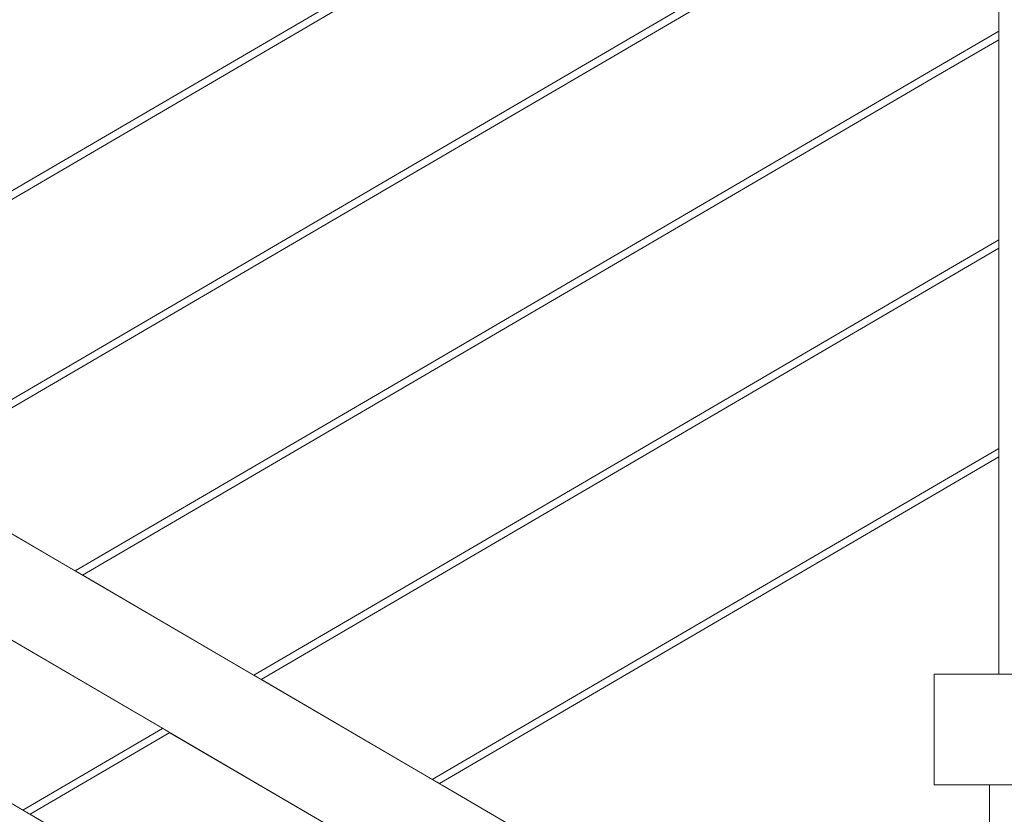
# Model space of a CAD drawing. Header units: millimetres. Extents: x -126680 to -83680, y 18016 to 39016.
# Tile 102 of 121: x -109926 to -109391, y 31691 to 32123. Entities that reach past the tile are written whole.
import ezdxf

# ---------------------------------------------------------------- set-up
doc = ezdxf.new("R2010")
doc.units = ezdxf.units.MM
doc.header["$MEASUREMENT"] = 0
doc.linetypes.add('Wipeout_Contour', pattern=[1000, 0, -1000])
doc.layers.add('Nowe_Konstrukcja - Schody', color=7, linetype='Continuous')
doc.layers.add('Nowe_Konstrukcja - Ściany zew', color=7, linetype='Continuous')
doc.layers.add('Nowe_Konstrukcja - Schody_Nr_pióra__101', color=250, linetype='Continuous', lineweight=13, true_color=0x333333)
doc.layers.add('Nowe_Konstrukcja - Schody_Nr_pióra__3', color=7, linetype='Continuous', lineweight=13)

msp = doc.modelspace()

# ---------------------------------------------------------------- wipeouts: each hides what was drawn before it
at = {"color": 254, "linetype": 'Wipeout_Contour', "lineweight": 0, "ltscale": 457260.016265}
msp.add_wipeout([(-110085.63, 31934.09), (-109992.63, 31879.74), (-109393.98, 32229.6), (-109393.98, 32338.3)], dxfattribs=at).dxf.layer = 'Nowe_Konstrukcja - Ściany zew'
at = {"color": 254, "linetype": 'Wipeout_Contour', "lineweight": 0, "ltscale": 457694.823429}
msp.add_wipeout([(-110017.16, 31747.43), (-109924.17, 31693.08), (-109848.25, 31737.45), (-109941.25, 31791.8)], dxfattribs=at).dxf.layer = 'Nowe_Konstrukcja - Ściany zew'

# ---------------------------------------------------------------- next in the draw order: wipeouts: each hides what was drawn before it
at = {"color": 254, "linetype": 'Wipeout_Contour', "lineweight": 0, "ltscale": 456978.169485}
msp.add_wipeout([(-109988.67, 31877.42), (-109895.67, 31823.07), (-109393.98, 32116.27), (-109393.98, 32224.97)], dxfattribs=at).dxf.layer = 'Nowe_Konstrukcja - Ściany zew'
at = {"color": 254, "linetype": 'Wipeout_Contour', "lineweight": 0, "ltscale": 457259.327783}
msp.add_wipeout([(-109844.29, 31735.13), (-109920.2, 31690.77), (-109827.2, 31636.42), (-109751.29, 31680.78)], dxfattribs=at).dxf.layer = 'Nowe_Konstrukcja - Ściany zew'

# ---------------------------------------------------------------- next in the draw order: wipeouts: each hides what was drawn before it
at = {"color": 254, "linetype": 'Wipeout_Contour', "lineweight": 0, "ltscale": 456696.549653}
msp.add_wipeout([(-109393.98, 32111.63), (-109891.71, 31820.75), (-109798.71, 31766.4), (-109393.98, 32002.93)], dxfattribs=at).dxf.layer = 'Nowe_Konstrukcja - Ściany zew'

# ---------------------------------------------------------------- next in the draw order: wipeouts: each hides what was drawn before it
at = {"color": 254, "linetype": 'Wipeout_Contour', "lineweight": 0, "ltscale": 456415.162369}
msp.add_wipeout([(-109794.74, 31764.09), (-109701.74, 31709.74), (-109393.98, 31889.6), (-109393.98, 31998.3)], dxfattribs=at).dxf.layer = 'Nowe_Konstrukcja - Ściany zew'

# ---------------------------------------------------------------- next in the draw order: wipeouts: each hides what was drawn before it
at = {"color": 254, "linetype": 'Wipeout_Contour', "lineweight": 0, "ltscale": 457423.720835}
msp.add_wipeout([(-109721.59, 31663.43), (-109720.63, 31665.07), (-110000.63, 31828.71), (-110001.59, 31827.06)], dxfattribs=at).dxf.layer = 'Nowe_Konstrukcja - Schody'
at = {"color": 254, "linetype": 'Wipeout_Contour', "lineweight": 0, "ltscale": 911687.284589}
msp.add_wipeout([(-109697.78, 31707.42), (-109519.43, 31603.19), (-109398.98, 31603.19), (-109398.98, 31706.83), (-109428.98, 31706.83), (-109428.98, 31766.83), (-109393.98, 31766.83), (-109393.98, 31884.97)], dxfattribs=at).dxf.layer = 'Nowe_Konstrukcja - Ściany zew'

# ---------------------------------------------------------------- next in the draw order: wipeouts: each hides what was drawn before it
at = {"color": 254, "linetype": 'Wipeout_Contour', "lineweight": 0, "ltscale": 456084.714836}
msp.add_wipeout([(-109393.98, 31766.83), (-109343.98, 31766.83), (-109343.98, 32701.89), (-109393.98, 32701.89)], dxfattribs=at).dxf.layer = 'Nowe_Konstrukcja - Schody'
at = {"color": 254, "linetype": 'Wipeout_Contour', "lineweight": 0, "ltscale": 457420.132395}
msp.add_wipeout([(-109720.63, 31665.07), (-109717.9, 31669.75), (-109997.9, 31833.38), (-110000.63, 31828.71)], dxfattribs=at).dxf.layer = 'Nowe_Konstrukcja - Schody'
at = {"color": 254, "linetype": 'Wipeout_Contour', "lineweight": 0, "ltscale": 682449.442034}
msp.add_wipeout([(-109398.98, 31706.83), (-109398.98, 31543.19), (-109398.98, 31532.8), (-109209.69, 31422.17), (-109118.98, 31475.18), (-109118.98, 31706.83)], dxfattribs=at).dxf.layer = 'Nowe_Konstrukcja - Schody'
at = {"color": 254, "linetype": 'Wipeout_Contour', "lineweight": 0, "ltscale": 456137.821135}
msp.add_wipeout([(-109428.98, 31521.37), (-109424.15, 31529.63), (-109704.15, 31693.27), (-109708.98, 31685.01)], dxfattribs=at).dxf.layer = 'Nowe_Konstrukcja - Schody'

# ---------------------------------------------------------------- next in the draw order: linework, layer by layer
at = {"layer": 'Nowe_Konstrukcja - Schody_Nr_pióra__101', "color": 250, "linetype": 'Continuous', "lineweight": 13, "true_color": 0x333333}
msp.add_line((-109393.98, 31766.83), (-109343.98, 31766.83), dxfattribs=at)
at = {"layer": 'Nowe_Konstrukcja - Schody_Nr_pióra__3', "color": 7, "linetype": 'Continuous', "lineweight": 13}
for p, q in [((-109398.98, 31543.19), (-109398.98, 31706.83)), ((-109398.98, 31706.83), (-109118.98, 31706.83))]:
    msp.add_line(p, q, dxfattribs=at)

# ---------------------------------------------------------------- next in the draw order: wipeouts: each hides what was drawn before it
at = {"color": 254, "linetype": 'Wipeout_Contour', "lineweight": 0, "ltscale": 457413.502908}
msp.add_wipeout([(-109717.9, 31669.75), (-109713.81, 31676.75), (-109993.81, 31840.39), (-109997.9, 31833.38)], dxfattribs=at).dxf.layer = 'Nowe_Konstrukcja - Schody'
at = {"color": 254, "linetype": 'Wipeout_Contour', "lineweight": 0, "ltscale": 456129.142719}
msp.add_wipeout([(-109424.15, 31529.63), (-109420.06, 31536.64), (-109700.06, 31700.27), (-109704.15, 31693.27)], dxfattribs=at).dxf.layer = 'Nowe_Konstrukcja - Schody'

# ---------------------------------------------------------------- next in the draw order: wipeouts: each hides what was drawn before it
at = {"color": 254, "linetype": 'Wipeout_Contour', "lineweight": 0, "ltscale": 457404.843229}
msp.add_wipeout([(-109713.81, 31676.75), (-109708.98, 31685.01), (-109988.98, 31848.65), (-109993.81, 31840.39)], dxfattribs=at).dxf.layer = 'Nowe_Konstrukcja - Schody'
at = {"color": 254, "linetype": 'Wipeout_Contour', "lineweight": 0, "ltscale": 456122.502207}
msp.add_wipeout([(-109420.06, 31536.64), (-109417.33, 31541.31), (-109697.33, 31704.95), (-109700.06, 31700.27)], dxfattribs=at).dxf.layer = 'Nowe_Konstrukcja - Schody'

# ---------------------------------------------------------------- next in the draw order: wipeouts: each hides what was drawn before it
at = {"color": 254, "linetype": 'Wipeout_Contour', "lineweight": 0, "ltscale": 457395.472816}
msp.add_wipeout([(-109984.15, 31856.91), (-109988.98, 31848.65), (-109708.98, 31685.01), (-109704.15, 31693.27)], dxfattribs=at).dxf.layer = 'Nowe_Konstrukcja - Schody'
at = {"color": 254, "linetype": 'Wipeout_Contour', "lineweight": 0, "ltscale": 456118.908978}
msp.add_wipeout([(-109417.33, 31541.31), (-109416.37, 31542.96), (-109696.37, 31706.59), (-109697.33, 31704.95)], dxfattribs=at).dxf.layer = 'Nowe_Konstrukcja - Schody'

# ---------------------------------------------------------------- next in the draw order: wipeouts: each hides what was drawn before it
at = {"color": 254, "linetype": 'Wipeout_Contour', "lineweight": 0, "ltscale": 457386.81829}
msp.add_wipeout([(-109980.06, 31863.91), (-109984.15, 31856.91), (-109704.15, 31693.27), (-109700.06, 31700.27)], dxfattribs=at).dxf.layer = 'Nowe_Konstrukcja - Schody'

# ---------------------------------------------------------------- next in the draw order: wipeouts: each hides what was drawn before it
at = {"color": 254, "linetype": 'Wipeout_Contour', "lineweight": 0, "ltscale": 457380.196014}
msp.add_wipeout([(-109977.33, 31868.59), (-109980.06, 31863.91), (-109700.06, 31700.27), (-109697.33, 31704.95)], dxfattribs=at).dxf.layer = 'Nowe_Konstrukcja - Schody'

# ---------------------------------------------------------------- next in the draw order: wipeouts: each hides what was drawn before it
at = {"color": 254, "linetype": 'Wipeout_Contour', "lineweight": 0, "ltscale": 457376.612638}
msp.add_wipeout([(-109976.37, 31870.23), (-109977.33, 31868.59), (-109697.33, 31704.95), (-109696.37, 31706.59)], dxfattribs=at).dxf.layer = 'Nowe_Konstrukcja - Schody'

# ---------------------------------------------------------------- next in the draw order: wipeouts: each hides what was drawn before it
at = {"color": 254, "linetype": 'Wipeout_Contour', "lineweight": 0, "ltscale": 456332.702418}
msp.add_wipeout([(-109429.69, 31868.05), (-109701.16, 31709.4), (-109699.76, 31708.58), (-109428.98, 31866.83)], dxfattribs=at).dxf.layer = 'Nowe_Konstrukcja - Schody'
at = {"color": 254, "linetype": 'Wipeout_Contour', "lineweight": 0, "ltscale": 457060.15887}
msp.add_wipeout([(-109798.13, 31766.06), (-109796.73, 31765.25), (-109708.98, 31816.52), (-109709.69, 31817.75)], dxfattribs=at).dxf.layer = 'Nowe_Konstrukcja - Schody'
at = {"color": 254, "linetype": 'Wipeout_Contour', "lineweight": 0, "ltscale": 457480.216024}
msp.add_wipeout([(-109847.67, 31737.11), (-109923.59, 31692.74), (-109922.18, 31691.93), (-109846.27, 31736.29)], dxfattribs=at).dxf.layer = 'Nowe_Konstrukcja - Schody'

# ---------------------------------------------------------------- next in the draw order: wipeouts: each hides what was drawn before it
at = {"color": 254, "linetype": 'Wipeout_Contour', "lineweight": 0, "ltscale": 456327.501978}
msp.add_wipeout([(-109699.76, 31708.58), (-109698.36, 31707.76), (-109428.27, 31865.61), (-109428.98, 31866.83)], dxfattribs=at).dxf.layer = 'Nowe_Konstrukcja - Schody'
at = {"color": 254, "linetype": 'Wipeout_Contour', "lineweight": 0, "ltscale": 457054.960496}
msp.add_wipeout([(-109708.98, 31816.52), (-109796.73, 31765.25), (-109795.32, 31764.43), (-109708.27, 31815.3)], dxfattribs=at).dxf.layer = 'Nowe_Konstrukcja - Schody'
at = {"color": 254, "linetype": 'Wipeout_Contour', "lineweight": 0, "ltscale": 457473.921822}
msp.add_wipeout([(-109846.27, 31736.29), (-109922.18, 31691.93), (-109920.78, 31691.11), (-109844.87, 31735.47)], dxfattribs=at).dxf.layer = 'Nowe_Konstrukcja - Schody'

# ---------------------------------------------------------------- next in the draw order: wipeouts: each hides what was drawn before it
at = {"color": 254, "linetype": 'Wipeout_Contour', "lineweight": 0, "ltscale": 456323.823714}
msp.add_wipeout([(-109698.36, 31707.76), (-109697.78, 31707.42), (-109427.97, 31865.1), (-109428.27, 31865.61)], dxfattribs=at).dxf.layer = 'Nowe_Konstrukcja - Schody'
at = {"color": 254, "linetype": 'Wipeout_Contour', "lineweight": 0, "ltscale": 457051.281543}
msp.add_wipeout([(-109708.27, 31815.3), (-109795.32, 31764.43), (-109794.74, 31764.09), (-109707.97, 31814.8)], dxfattribs=at).dxf.layer = 'Nowe_Konstrukcja - Schody'
at = {"color": 254, "linetype": 'Wipeout_Contour', "lineweight": 0, "ltscale": 457469.471129}
msp.add_wipeout([(-109920.78, 31691.11), (-109920.2, 31690.77), (-109844.29, 31735.13), (-109844.87, 31735.47)], dxfattribs=at).dxf.layer = 'Nowe_Konstrukcja - Schody'

# ---------------------------------------------------------------- next in the draw order: linework, layer by layer
at = {"layer": 'Nowe_Konstrukcja - Schody_Nr_pióra__101', "color": 250, "linetype": 'Continuous', "lineweight": 13, "true_color": 0x333333}
msp.add_line((-109416.37, 31542.96), (-109696.37, 31706.59), dxfattribs=at)

# ---------------------------------------------------------------- next in the draw order: wipeouts: each hides what was drawn before it
at = {"color": 254, "linetype": 'Wipeout_Contour', "lineweight": 0, "ltscale": 456336.37864}
msp.add_wipeout([(-109429.99, 31868.55), (-109701.74, 31709.74), (-109701.16, 31709.4), (-109429.69, 31868.05)], dxfattribs=at).dxf.layer = 'Nowe_Konstrukcja - Schody'
at = {"color": 254, "linetype": 'Wipeout_Contour', "lineweight": 0, "ltscale": 457063.831648}
msp.add_wipeout([(-109798.71, 31766.4), (-109798.13, 31766.06), (-109709.69, 31817.75), (-109709.99, 31818.25)], dxfattribs=at).dxf.layer = 'Nowe_Konstrukcja - Schody'
at = {"color": 254, "linetype": 'Wipeout_Contour', "lineweight": 0, "ltscale": 457484.666732}
msp.add_wipeout([(-109924.17, 31693.08), (-109923.59, 31692.74), (-109847.67, 31737.11), (-109848.25, 31737.45)], dxfattribs=at).dxf.layer = 'Nowe_Konstrukcja - Schody'

# ---------------------------------------------------------------- next in the draw order: linework, layer by layer
at = {"layer": 'Nowe_Konstrukcja - Schody_Nr_pióra__3', "color": 7, "linetype": 'Continuous', "lineweight": 13}
for p, q in [((-109428.98, 31766.83), (-109393.98, 31766.83)), ((-109428.98, 31706.83), (-109428.98, 31766.83)), ((-109428.98, 31706.83), (-109398.98, 31706.83))]:
    msp.add_line(p, q, dxfattribs=at)

# ---------------------------------------------------------------- next in the draw order: wipeouts: each hides what was drawn before it
at = {"color": 254, "linetype": 'Wipeout_Contour', "lineweight": 0, "ltscale": 455843.909066}
msp.add_wipeout([(-109429.69, 31868.05), (-109428.98, 31866.83), (-109393.98, 31887.28), (-109393.98, 31888.92)], dxfattribs=at).dxf.layer = 'Nowe_Konstrukcja - Schody'
at = {"color": 254, "linetype": 'Wipeout_Contour', "lineweight": 0, "ltscale": 457268.723034}
msp.add_wipeout([(-109709.99, 31563.28), (-109709.69, 31563.79), (-109989.69, 31727.43), (-109989.99, 31726.92)], dxfattribs=at).dxf.layer = 'Nowe_Konstrukcja - Schody'

# ---------------------------------------------------------------- next in the draw order: wipeouts: each hides what was drawn before it
at = {"color": 254, "linetype": 'Wipeout_Contour', "lineweight": 0, "ltscale": 455840.939618}
msp.add_wipeout([(-109428.98, 31866.83), (-109428.27, 31865.61), (-109393.98, 31885.64), (-109393.98, 31887.28)], dxfattribs=at).dxf.layer = 'Nowe_Konstrukcja - Schody'
at = {"color": 254, "linetype": 'Wipeout_Contour', "lineweight": 0, "ltscale": 457266.348989}
msp.add_wipeout([(-109988.27, 31729.87), (-109988.98, 31728.65), (-109708.98, 31565.01), (-109708.27, 31566.23)], dxfattribs=at).dxf.layer = 'Nowe_Konstrukcja - Schody'

# ---------------------------------------------------------------- next in the draw order: wipeouts: each hides what was drawn before it
at = {"color": 254, "linetype": 'Wipeout_Contour', "lineweight": 0, "ltscale": 455838.83143}
msp.add_wipeout([(-109428.27, 31865.61), (-109427.97, 31865.1), (-109393.98, 31884.97), (-109393.98, 31885.64)], dxfattribs=at).dxf.layer = 'Nowe_Konstrukcja - Schody'
at = {"color": 254, "linetype": 'Wipeout_Contour', "lineweight": 0, "ltscale": 457265.365675}
msp.add_wipeout([(-109987.97, 31730.37), (-109988.27, 31729.87), (-109708.27, 31566.23), (-109707.97, 31566.74)], dxfattribs=at).dxf.layer = 'Nowe_Konstrukcja - Schody'

# ---------------------------------------------------------------- next in the draw order: linework, layer by layer
at = {"layer": 'Nowe_Konstrukcja - Schody_Nr_pióra__101', "color": 250, "linetype": 'Continuous', "lineweight": 13, "true_color": 0x333333}
for p, q in [((-109924.17, 31693.08), (-109848.25, 31737.45)), ((-109707.97, 31566.74), (-109987.97, 31730.37)), ((-109920.2, 31690.77), (-109844.29, 31735.13))]:
    msp.add_line(p, q, dxfattribs=at)

# ---------------------------------------------------------------- next in the draw order: wipeouts: each hides what was drawn before it
at = {"color": 254, "linetype": 'Wipeout_Contour', "lineweight": 0, "ltscale": 455846.000776}
msp.add_wipeout([(-109429.99, 31868.55), (-109429.69, 31868.05), (-109393.98, 31888.92), (-109393.98, 31889.6)], dxfattribs=at).dxf.layer = 'Nowe_Konstrukcja - Schody'

# ---------------------------------------------------------------- next in the draw order: wipeouts: each hides what was drawn before it
at = {"color": 254, "linetype": 'Wipeout_Contour', "lineweight": 0, "ltscale": 456473.382048}
msp.add_wipeout([(-109429.69, 31981.38), (-109709.69, 31817.75), (-109708.98, 31816.52), (-109428.98, 31980.16)], dxfattribs=at).dxf.layer = 'Nowe_Konstrukcja - Schody'

# ---------------------------------------------------------------- next in the draw order: wipeouts: each hides what was drawn before it
at = {"color": 254, "linetype": 'Wipeout_Contour', "lineweight": 0, "ltscale": 456469.276366}
msp.add_wipeout([(-109708.98, 31816.52), (-109708.27, 31815.3), (-109428.27, 31978.94), (-109428.98, 31980.16)], dxfattribs=at).dxf.layer = 'Nowe_Konstrukcja - Schody'

# ---------------------------------------------------------------- next in the draw order: wipeouts: each hides what was drawn before it
at = {"color": 254, "linetype": 'Wipeout_Contour', "lineweight": 0, "ltscale": 456466.373231}
msp.add_wipeout([(-109708.27, 31815.3), (-109707.97, 31814.8), (-109427.97, 31978.43), (-109428.27, 31978.94)], dxfattribs=at).dxf.layer = 'Nowe_Konstrukcja - Schody'

# ---------------------------------------------------------------- next in the draw order: linework, layer by layer
at = {"layer": 'Nowe_Konstrukcja - Schody_Nr_pióra__101', "color": 250, "linetype": 'Continuous', "lineweight": 13, "true_color": 0x333333}
msp.add_line((-109794.74, 31764.09), (-109707.97, 31814.8), dxfattribs=at)

# ---------------------------------------------------------------- next in the draw order: wipeouts: each hides what was drawn before it
at = {"color": 254, "linetype": 'Wipeout_Contour', "lineweight": 0, "ltscale": 456476.285192}
msp.add_wipeout([(-109429.99, 31981.89), (-109709.99, 31818.25), (-109709.69, 31817.75), (-109429.69, 31981.38)], dxfattribs=at).dxf.layer = 'Nowe_Konstrukcja - Schody'

# ---------------------------------------------------------------- next in the draw order: linework, layer by layer
at = {"layer": 'Nowe_Konstrukcja - Schody_Nr_pióra__101', "color": 250, "linetype": 'Continuous', "lineweight": 13, "true_color": 0x333333}
for p, q in [((-109429.99, 31868.55), (-109393.98, 31889.6)), ((-109427.97, 31865.1), (-109393.98, 31884.97)), ((-109701.74, 31709.74), (-109429.99, 31868.55)), ((-109697.78, 31707.42), (-109427.97, 31865.1))]:
    msp.add_line(p, q, dxfattribs=at)

# ---------------------------------------------------------------- next in the draw order: wipeouts: each hides what was drawn before it
at = {"color": 254, "linetype": 'Wipeout_Contour', "lineweight": 0, "ltscale": 455970.925583}
msp.add_wipeout([(-109429.69, 31981.38), (-109428.98, 31980.16), (-109393.98, 32000.62), (-109393.98, 32002.25)], dxfattribs=at).dxf.layer = 'Nowe_Konstrukcja - Schody'
at = {"color": 254, "linetype": 'Wipeout_Contour', "lineweight": 0, "ltscale": 457341.18451}
msp.add_wipeout([(-109709.69, 31931.08), (-109895.09, 31822.73), (-109893.69, 31821.91), (-109708.98, 31929.86)], dxfattribs=at).dxf.layer = 'Nowe_Konstrukcja - Schody'

# ---------------------------------------------------------------- next in the draw order: wipeouts: each hides what was drawn before it
at = {"color": 254, "linetype": 'Wipeout_Contour', "lineweight": 0, "ltscale": 455967.951276}
msp.add_wipeout([(-109428.98, 31980.16), (-109428.27, 31978.94), (-109393.98, 31998.98), (-109393.98, 32000.62)], dxfattribs=at).dxf.layer = 'Nowe_Konstrukcja - Schody'
at = {"color": 254, "linetype": 'Wipeout_Contour', "lineweight": 0, "ltscale": 457335.984053}
msp.add_wipeout([(-109893.69, 31821.91), (-109892.29, 31821.09), (-109708.27, 31928.64), (-109708.98, 31929.86)], dxfattribs=at).dxf.layer = 'Nowe_Konstrukcja - Schody'

# ---------------------------------------------------------------- next in the draw order: wipeouts: each hides what was drawn before it
at = {"color": 254, "linetype": 'Wipeout_Contour', "lineweight": 0, "ltscale": 455965.839662}
msp.add_wipeout([(-109428.27, 31978.94), (-109427.97, 31978.43), (-109393.98, 31998.3), (-109393.98, 31998.98)], dxfattribs=at).dxf.layer = 'Nowe_Konstrukcja - Schody'
at = {"color": 254, "linetype": 'Wipeout_Contour', "lineweight": 0, "ltscale": 457332.305244}
msp.add_wipeout([(-109708.27, 31928.64), (-109892.29, 31821.09), (-109891.71, 31820.75), (-109707.97, 31928.13)], dxfattribs=at).dxf.layer = 'Nowe_Konstrukcja - Schody'

# ---------------------------------------------------------------- next in the draw order: linework, layer by layer
at = {"layer": 'Nowe_Konstrukcja - Schody_Nr_pióra__101', "color": 250, "linetype": 'Continuous', "lineweight": 13, "true_color": 0x333333}
msp.add_line((-109798.71, 31766.4), (-109709.99, 31818.25), dxfattribs=at)

# ---------------------------------------------------------------- next in the draw order: wipeouts: each hides what was drawn before it
at = {"color": 254, "linetype": 'Wipeout_Contour', "lineweight": 0, "ltscale": 455973.020744}
msp.add_wipeout([(-109429.99, 31981.89), (-109429.69, 31981.38), (-109393.98, 32002.25), (-109393.98, 32002.93)], dxfattribs=at).dxf.layer = 'Nowe_Konstrukcja - Schody'
at = {"color": 254, "linetype": 'Wipeout_Contour', "lineweight": 0, "ltscale": 457344.860352}
msp.add_wipeout([(-109709.99, 31931.59), (-109895.67, 31823.07), (-109895.09, 31822.73), (-109709.69, 31931.08)], dxfattribs=at).dxf.layer = 'Nowe_Konstrukcja - Schody'

# ---------------------------------------------------------------- next in the draw order: linework, layer by layer
at = {"layer": 'Nowe_Konstrukcja - Schody_Nr_pióra__101', "color": 250, "linetype": 'Continuous', "lineweight": 13, "true_color": 0x333333}
for p, q in [((-109696.37, 31706.59), (-109976.37, 31870.23)), ((-109721.59, 31663.43), (-110001.59, 31827.06))]:
    msp.add_line(p, q, dxfattribs=at)

# ---------------------------------------------------------------- next in the draw order: wipeouts: each hides what was drawn before it
at = {"color": 254, "linetype": 'Wipeout_Contour', "lineweight": 0, "ltscale": 456600.308039}
msp.add_wipeout([(-109429.69, 32094.72), (-109709.69, 31931.08), (-109708.98, 31929.86), (-109428.98, 32093.49)], dxfattribs=at).dxf.layer = 'Nowe_Konstrukcja - Schody'

# ---------------------------------------------------------------- next in the draw order: wipeouts: each hides what was drawn before it
at = {"color": 254, "linetype": 'Wipeout_Contour', "lineweight": 0, "ltscale": 456596.198649}
msp.add_wipeout([(-109708.98, 31929.86), (-109708.27, 31928.64), (-109428.27, 32092.27), (-109428.98, 32093.49)], dxfattribs=at).dxf.layer = 'Nowe_Konstrukcja - Schody'

# ---------------------------------------------------------------- next in the draw order: wipeouts: each hides what was drawn before it
at = {"color": 254, "linetype": 'Wipeout_Contour', "lineweight": 0, "ltscale": 456593.292892}
msp.add_wipeout([(-109708.27, 31928.64), (-109707.97, 31928.13), (-109427.97, 32091.77), (-109428.27, 32092.27)], dxfattribs=at).dxf.layer = 'Nowe_Konstrukcja - Schody'

# ---------------------------------------------------------------- next in the draw order: wipeouts: each hides what was drawn before it
at = {"color": 254, "linetype": 'Wipeout_Contour', "lineweight": 0, "ltscale": 456603.213805}
msp.add_wipeout([(-109429.99, 32095.22), (-109709.99, 31931.59), (-109709.69, 31931.08), (-109429.69, 32094.72)], dxfattribs=at).dxf.layer = 'Nowe_Konstrukcja - Schody'

# ---------------------------------------------------------------- next in the draw order: linework, layer by layer
at = {"layer": 'Nowe_Konstrukcja - Schody_Nr_pióra__101', "color": 250, "linetype": 'Continuous', "lineweight": 13, "true_color": 0x333333}
for p, q in [((-109429.99, 31981.89), (-109393.98, 32002.93)), ((-109427.97, 31978.43), (-109393.98, 31998.3))]:
    msp.add_line(p, q, dxfattribs=at)

# ---------------------------------------------------------------- next in the draw order: wipeouts: each hides what was drawn before it
at = {"color": 254, "linetype": 'Wipeout_Contour', "lineweight": 0, "ltscale": 456098.357313}
msp.add_wipeout([(-109429.69, 32094.72), (-109428.98, 32093.49), (-109393.98, 32113.95), (-109393.98, 32115.59)], dxfattribs=at).dxf.layer = 'Nowe_Konstrukcja - Schody'
at = {"color": 254, "linetype": 'Wipeout_Contour', "lineweight": 0, "ltscale": 457619.216449}
msp.add_wipeout([(-109989.69, 31880.78), (-109988.98, 31879.56), (-109708.98, 32043.19), (-109709.69, 32044.41)], dxfattribs=at).dxf.layer = 'Nowe_Konstrukcja - Schody'

# ---------------------------------------------------------------- next in the draw order: wipeouts: each hides what was drawn before it
at = {"color": 254, "linetype": 'Wipeout_Contour', "lineweight": 0, "ltscale": 456095.378153}
msp.add_wipeout([(-109428.98, 32093.49), (-109428.27, 32092.27), (-109393.98, 32112.31), (-109393.98, 32113.95)], dxfattribs=at).dxf.layer = 'Nowe_Konstrukcja - Schody'
at = {"color": 254, "linetype": 'Wipeout_Contour', "lineweight": 0, "ltscale": 457615.111406}
msp.add_wipeout([(-109988.98, 31879.56), (-109988.27, 31878.33), (-109708.27, 32041.97), (-109708.98, 32043.19)], dxfattribs=at).dxf.layer = 'Nowe_Konstrukcja - Schody'

# ---------------------------------------------------------------- next in the draw order: wipeouts: each hides what was drawn before it
at = {"color": 254, "linetype": 'Wipeout_Contour', "lineweight": 0, "ltscale": 456093.263125}
msp.add_wipeout([(-109428.27, 32092.27), (-109427.97, 32091.77), (-109393.98, 32111.63), (-109393.98, 32112.31)], dxfattribs=at).dxf.layer = 'Nowe_Konstrukcja - Schody'
at = {"color": 254, "linetype": 'Wipeout_Contour', "lineweight": 0, "ltscale": 457612.208677}
msp.add_wipeout([(-109708.27, 32041.97), (-109988.27, 31878.33), (-109987.97, 31877.83), (-109707.97, 32041.46)], dxfattribs=at).dxf.layer = 'Nowe_Konstrukcja - Schody'

# ---------------------------------------------------------------- next in the draw order: wipeouts: each hides what was drawn before it
at = {"color": 254, "linetype": 'Wipeout_Contour', "lineweight": 0, "ltscale": 456100.455915}
msp.add_wipeout([(-109429.99, 32095.22), (-109429.69, 32094.72), (-109393.98, 32115.59), (-109393.98, 32116.27)], dxfattribs=at).dxf.layer = 'Nowe_Konstrukcja - Schody'
at = {"color": 254, "linetype": 'Wipeout_Contour', "lineweight": 0, "ltscale": 457622.119179}
msp.add_wipeout([(-109989.99, 31881.28), (-109989.69, 31880.78), (-109709.69, 32044.41), (-109709.99, 32044.92)], dxfattribs=at).dxf.layer = 'Nowe_Konstrukcja - Schody'

# ---------------------------------------------------------------- next in the draw order: linework, layer by layer
at = {"layer": 'Nowe_Konstrukcja - Schody_Nr_pióra__101', "color": 250, "linetype": 'Continuous', "lineweight": 13, "true_color": 0x333333}
for p, q in [((-109393.98, 31766.83), (-109393.98, 32701.89)), ((-109709.99, 31818.25), (-109429.99, 31981.89)), ((-109707.97, 31814.8), (-109427.97, 31978.43)), ((-109895.67, 31823.07), (-109709.99, 31931.59)), ((-109891.71, 31820.75), (-109707.97, 31928.13))]:
    msp.add_line(p, q, dxfattribs=at)

# ---------------------------------------------------------------- next in the draw order: wipeouts: each hides what was drawn before it
at = {"color": 254, "linetype": 'Wipeout_Contour', "lineweight": 0, "ltscale": 456727.648721}
msp.add_wipeout([(-109429.69, 32208.05), (-109709.69, 32044.41), (-109708.98, 32043.19), (-109428.98, 32206.83)], dxfattribs=at).dxf.layer = 'Nowe_Konstrukcja - Schody'

# ---------------------------------------------------------------- next in the draw order: wipeouts: each hides what was drawn before it
at = {"color": 254, "linetype": 'Wipeout_Contour', "lineweight": 0, "ltscale": 456723.535629}
msp.add_wipeout([(-109708.98, 32043.19), (-109708.27, 32041.97), (-109428.27, 32205.61), (-109428.98, 32206.83)], dxfattribs=at).dxf.layer = 'Nowe_Konstrukcja - Schody'

# ---------------------------------------------------------------- next in the draw order: wipeouts: each hides what was drawn before it
at = {"color": 254, "linetype": 'Wipeout_Contour', "lineweight": 0, "ltscale": 456720.627254}
msp.add_wipeout([(-109708.27, 32041.97), (-109707.97, 32041.46), (-109427.97, 32205.1), (-109428.27, 32205.61)], dxfattribs=at).dxf.layer = 'Nowe_Konstrukcja - Schody'

# ---------------------------------------------------------------- next in the draw order: wipeouts: each hides what was drawn before it
at = {"color": 254, "linetype": 'Wipeout_Contour', "lineweight": 0, "ltscale": 456730.557104}
msp.add_wipeout([(-109429.99, 32208.55), (-109709.99, 32044.92), (-109709.69, 32044.41), (-109429.69, 32208.05)], dxfattribs=at).dxf.layer = 'Nowe_Konstrukcja - Schody'

# ---------------------------------------------------------------- next in the draw order: linework, layer by layer
at = {"layer": 'Nowe_Konstrukcja - Schody_Nr_pióra__101', "color": 250, "linetype": 'Continuous', "lineweight": 13, "true_color": 0x333333}
for p, q in [((-109429.99, 32095.22), (-109393.98, 32116.27)), ((-109427.97, 32091.77), (-109393.98, 32111.63))]:
    msp.add_line(p, q, dxfattribs=at)

# ---------------------------------------------------------------- next in the draw order: wipeouts: each hides what was drawn before it
at = {"color": 254, "linetype": 'Wipeout_Contour', "lineweight": 0, "ltscale": 457746.074408}
msp.add_wipeout([(-109989.69, 31994.11), (-109988.98, 31992.89), (-109708.98, 32156.52), (-109709.69, 32157.75)], dxfattribs=at).dxf.layer = 'Nowe_Konstrukcja - Schody'

# ---------------------------------------------------------------- next in the draw order: wipeouts: each hides what was drawn before it
at = {"color": 254, "linetype": 'Wipeout_Contour', "lineweight": 0, "ltscale": 457741.965666}
msp.add_wipeout([(-109988.98, 31992.89), (-109988.27, 31991.67), (-109708.27, 32155.3), (-109708.98, 32156.52)], dxfattribs=at).dxf.layer = 'Nowe_Konstrukcja - Schody'

# ---------------------------------------------------------------- next in the draw order: wipeouts: each hides what was drawn before it
at = {"color": 254, "linetype": 'Wipeout_Contour', "lineweight": 0, "ltscale": 457739.060322}
msp.add_wipeout([(-109708.27, 32155.3), (-109988.27, 31991.67), (-109987.97, 31991.16), (-109707.97, 32154.8)], dxfattribs=at).dxf.layer = 'Nowe_Konstrukcja - Schody'

# ---------------------------------------------------------------- next in the draw order: wipeouts: each hides what was drawn before it
at = {"color": 254, "linetype": 'Wipeout_Contour', "lineweight": 0, "ltscale": 457748.979754}
msp.add_wipeout([(-109989.99, 31994.62), (-109989.69, 31994.11), (-109709.69, 32157.75), (-109709.99, 32158.25)], dxfattribs=at).dxf.layer = 'Nowe_Konstrukcja - Schody'

# ---------------------------------------------------------------- next in the draw order: linework, layer by layer
at = {"layer": 'Nowe_Konstrukcja - Schody_Nr_pióra__101', "color": 250, "linetype": 'Continuous', "lineweight": 13, "true_color": 0x333333}
for p, q in [((-109709.99, 31931.59), (-109429.99, 32095.22)), ((-109707.97, 31928.13), (-109427.97, 32091.77)), ((-109989.99, 31881.28), (-109709.99, 32044.92)), ((-109987.97, 31877.83), (-109707.97, 32041.46))]:
    msp.add_line(p, q, dxfattribs=at)

# ---------------------------------------------------------------- next in the draw order: wipeouts: each hides what was drawn before it
at = {"color": 254, "linetype": 'Wipeout_Contour', "lineweight": 0, "ltscale": 457873.346059}
msp.add_wipeout([(-109989.69, 32107.44), (-109988.98, 32106.22), (-109708.98, 32269.86), (-109709.69, 32271.08)], dxfattribs=at).dxf.layer = 'Nowe_Konstrukcja - Schody'

# ---------------------------------------------------------------- next in the draw order: wipeouts: each hides what was drawn before it
at = {"color": 254, "linetype": 'Wipeout_Contour', "lineweight": 0, "ltscale": 457869.233623}
msp.add_wipeout([(-109988.98, 32106.22), (-109988.27, 32105), (-109708.27, 32268.64), (-109708.98, 32269.86)], dxfattribs=at).dxf.layer = 'Nowe_Konstrukcja - Schody'

# ---------------------------------------------------------------- next in the draw order: wipeouts: each hides what was drawn before it
at = {"color": 254, "linetype": 'Wipeout_Contour', "lineweight": 0, "ltscale": 457866.325667}
msp.add_wipeout([(-109708.27, 32268.64), (-109988.27, 32105), (-109987.97, 32104.5), (-109707.97, 32268.13)], dxfattribs=at).dxf.layer = 'Nowe_Konstrukcja - Schody'

# ---------------------------------------------------------------- next in the draw order: wipeouts: each hides what was drawn before it
at = {"color": 254, "linetype": 'Wipeout_Contour', "lineweight": 0, "ltscale": 457876.254016}
msp.add_wipeout([(-109989.99, 32107.95), (-109989.69, 32107.44), (-109709.69, 32271.08), (-109709.99, 32271.59)], dxfattribs=at).dxf.layer = 'Nowe_Konstrukcja - Schody'

# ---------------------------------------------------------------- next in the draw order: linework, layer by layer
at = {"layer": 'Nowe_Konstrukcja - Schody_Nr_pióra__101', "color": 250, "linetype": 'Continuous', "lineweight": 13, "true_color": 0x333333}
for p, q in [((-109709.99, 32044.92), (-109429.99, 32208.55)), ((-109707.97, 32041.46), (-109427.97, 32205.1)), ((-109989.99, 31994.62), (-109709.99, 32158.25)), ((-109987.97, 31991.16), (-109707.97, 32154.8))]:
    msp.add_line(p, q, dxfattribs=at)

doc.saveas('drawing.dxf')
